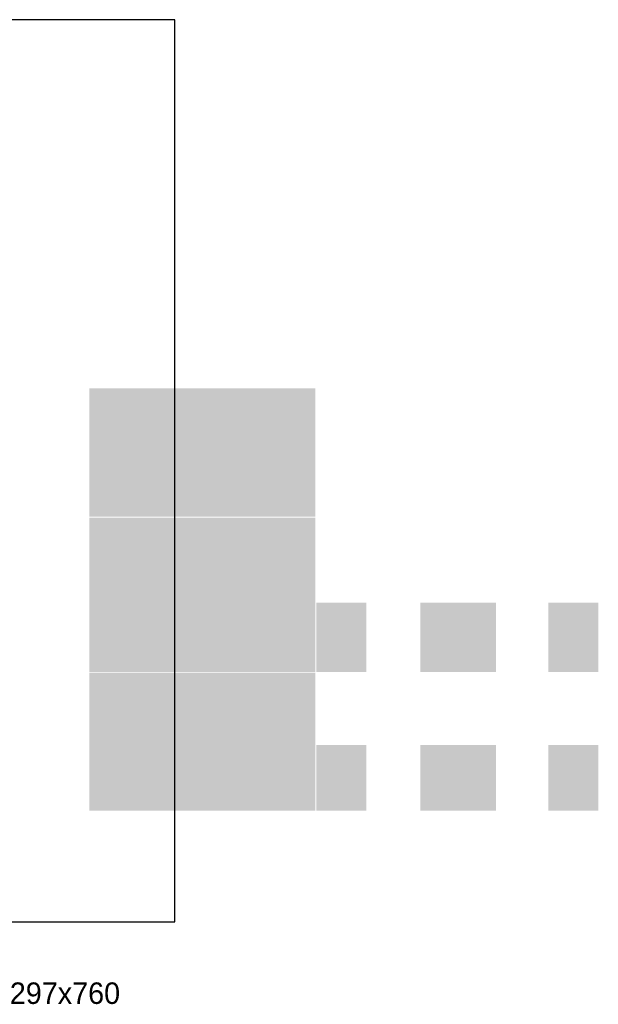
# Model space of a CAD drawing. Header units: millimetres. Extents: x -740 to 33545, y 5178 to 22494.
# Tile 249 of 250: x 8259 to 9606, y 14126 to 16418. Entities that reach past the tile are written whole.
import ezdxf

# ---------------------------------------------------------------- set-up
doc = ezdxf.new("R2010")
doc.units = ezdxf.units.MM
doc.header["$MEASUREMENT"] = 0
doc.layers.add('a3', color=252, linetype='Continuous', lineweight=30, plot=False)
doc.layers.add('l.widokowa', color=252, linetype='Continuous', lineweight=15)

msp = doc.modelspace()

# ---------------------------------------------------------------- hatches: boundary and pattern name
at = {"layer": 'l.widokowa'}
h = msp.add_hatch(color=256, dxfattribs=at)
h.paths.add_polyline_path([(8947.56, 14899.64), (8947.56, 15258.64), (8431.06, 15258.64), (8431.06, 14899.64)])
h.paths.add_polyline_path([(8431.06, 14576.64), (8431.06, 14897.64), (8947.56, 14897.64), (8947.56, 14576.64), (8454.06, 14576.64), (8444.06, 14576.64)])
h.paths.add_polyline_path([(8431.06, 15260.64), (8947.56, 15260.64), (8947.56, 15559.64), (8431.06, 15559.64)])
h.paths.add_polyline_path([(9367.56, 14899.64), (9367.56, 15060.64), (9191.56, 15060.64), (9191.56, 14899.64)])
h.paths.add_polyline_path([(9367.56, 14576.64), (9367.56, 14729.64), (9191.56, 14729.64), (9191.56, 14576.64)])
h.paths.add_polyline_path([(9065.56, 14899.64), (9065.56, 15060.64), (8949.56, 15060.64), (8949.56, 14899.64)])
h.paths.add_polyline_path([(9605.56, 14899.64), (9605.56, 15060.64), (9489.56, 15060.64), (9489.56, 14899.64)])
h.paths.add_polyline_path([(9065.56, 14576.64), (9065.56, 14729.64), (8949.56, 14729.64), (8949.56, 14576.64)])
h.paths.add_polyline_path([(9605.56, 14576.64), (9605.56, 14729.64), (9489.56, 14729.64), (9489.56, 14576.64)])
h.paths.add_polyline_path([(8431.06, 14899.64), (8431.06, 15258.64), (8421.06, 15258.64), (8421.06, 14899.64)])
h.paths.add_polyline_path([(8421.06, 14576.64), (8421.06, 14897.64), (8431.06, 14897.64), (8431.06, 14576.64)])
h.paths.add_polyline_path([(8421.06, 15260.64), (8431.06, 15260.64), (8431.06, 15559.64), (8421.06, 15559.64)])

# ---------------------------------------------------------------- linework, layer by layer
at = {"layer": 'a3'}
msp.add_lwpolyline([(8620.24, 16417.66), (7135.24, 16417.66), (7135.24, 14317.66), (8620.24, 14317.66), (8620.24, 16417.66)], dxfattribs=at)

# ---------------------------------------------------------------- texts
at = {"layer": 'a3', "insert": (8236.45, 14176.79), "char_height": 50, "width": 481.3, "attachment_point": 1}
msp.add_mtext('{\\fCentury Gothic|b0|i0|c238|p0;297x760}', dxfattribs=at)

doc.saveas('drawing.dxf')
